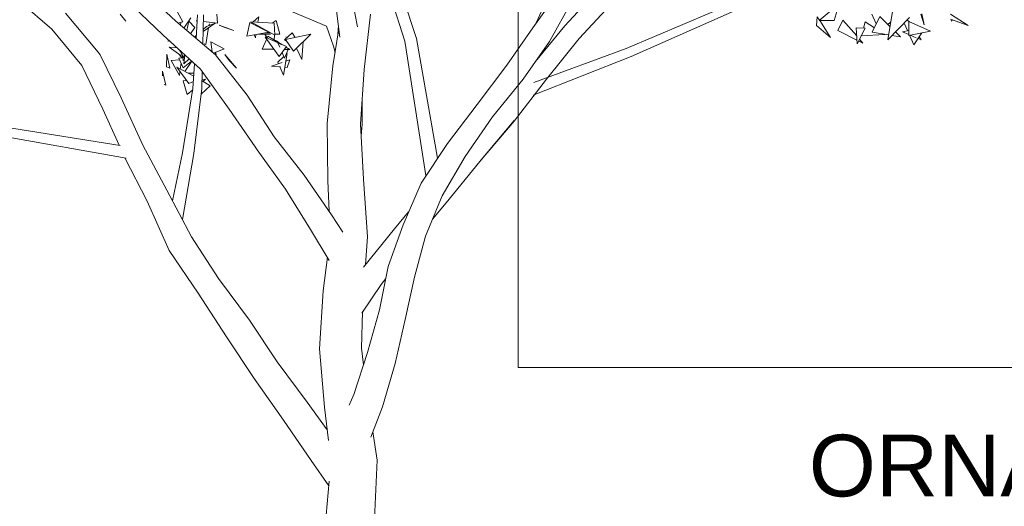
# Model space of a CAD drawing. Header units: metres. Extents: x -14.5 to 13.2, y -19 to 3.3.
# Tile 149 of 210: x 10.9 to 12.3, y 1.2 to 1.9. Entities that reach past the tile are written whole.
import ezdxf

# ---------------------------------------------------------------- set-up
doc = ezdxf.new("R2010")
doc.units = ezdxf.units.M
doc.layers.add('G-ANNO-TEXT', color=7, linetype='Continuous', lineweight=9)
doc.layers.add('G-IMPT', color=7, linetype='Continuous', lineweight=5)
doc.layers.add('L-PLNT', color=7, linetype='Continuous', lineweight=5, true_color=0x005900)
doc.styles.add('Arial_4', font='arial.ttf', dxfattribs={"height": 0.09})

# ---------------------------------------------------------------- blocks, each defined once
blk = doc.blocks.new('ÁRVORES ORNAMENTAIS - Pequeno e Médio Porte - Ipê-roxo-2870950-CORTE_CALÇADA')
at = {"layer": 'G-IMPT', "color": 253, "true_color": 0xaaaaaa}
for p, q in [((7.7228, 1.8665), (7.6778, 2.0033)), ((7.7058, 1.8624), (7.6709, 1.9749)), ((7.3717, 1.8916), (7.3179, 1.9427)), ((7.4491, 1.9447), (7.5915, 1.8846)), ((7.9394, 1.8848), (7.9915, 1.9413)), ((7.8925, 1.8819), (7.9302, 1.9345)), ((7.9137, 1.925), (7.8977, 1.8892)), ((7.1911, 1.8799), (7.146, 1.9188)), ((7.3531, 1.8717), (7.2989, 1.9238)), ((7.3819, 1.8909), (7.3665, 1.9191)), ((7.6049, 1.9186), (7.6111, 1.8683)), ((7.6303, 1.9187), (7.6367, 1.8833)), ((7.9169, 1.8621), (7.9496, 1.9205)), ((7.9603, 1.8664), (8.0122, 1.9224)), ((8.0286, 1.8521), (8.1941, 1.9217)), ((8.0362, 1.8401), (8.1999, 1.9126)), ((8.3101, 1.8925), (8.3397, 1.917)), ((8.3397, 1.917), (8.332, 1.8929)), ((8.4183, 1.9118), (8.4104, 1.8647)), ((7.2588, 1.8463), (7.2111, 1.9032)), ((7.2909, 1.9019), (7.2989, 1.892)), ((7.3936, 1.8964), (7.3834, 1.8817)), ((7.4015, 1.8666), (7.4036, 1.9008)), ((7.4114, 1.8581), (7.4125, 1.9012)), ((7.4315, 1.9018), (7.4327, 1.8889)), ((7.4846, 1.8907), (7.4929, 1.8983)), ((7.4916, 1.8902), (7.4929, 1.8983)), ((7.6465, 1.8214), (7.6561, 1.902)), ((8.3075, 1.8981), (8.3066, 1.8854)), ((8.3075, 1.8981), (8.3107, 1.893)), ((8.3871, 1.902), (8.3937, 1.888)), ((8.3988, 1.8987), (8.3877, 1.8755)), ((8.3988, 1.8987), (8.4136, 1.884)), ((8.4104, 1.8647), (8.4423, 1.897)), ((8.4588, 1.9021), (8.4634, 1.8865)), ((8.4634, 1.8865), (8.46, 1.9024)), ((8.5017, 1.902), (8.5275, 1.8853)), ((7.4299, 1.8425), (7.3717, 1.8916)), ((7.3819, 1.8909), (7.3749, 1.8889)), ((7.3791, 1.8901), (7.3786, 1.8858)), ((7.391, 1.8916), (7.3878, 1.878)), ((7.3995, 1.8825), (7.391, 1.8916)), ((7.3995, 1.8825), (7.3935, 1.8732)), ((7.4031, 1.8928), (7.4015, 1.8923)), ((7.403, 1.8921), (7.4015, 1.8923)), ((7.4294, 1.8887), (7.4119, 1.8769)), ((7.4165, 1.8838), (7.412, 1.8798)), ((7.4327, 1.8889), (7.4123, 1.8911)), ((7.4158, 1.8579), (7.4198, 1.8823)), ((7.4294, 1.8887), (7.4165, 1.8838)), ((7.4203, 1.8852), (7.4208, 1.8881)), ((7.4564, 1.878), (7.4351, 1.8858)), ((7.4351, 1.8858), (7.4432, 1.8823)), ((7.4564, 1.878), (7.4432, 1.8823)), ((7.4801, 1.8897), (7.4757, 1.8699)), ((7.4801, 1.8897), (7.5074, 1.8755)), ((7.5156, 1.8886), (7.4812, 1.891)), ((7.5164, 1.8711), (7.4812, 1.891)), ((7.4823, 1.8886), (7.4835, 1.8897)), ((7.4907, 1.8842), (7.4909, 1.8855)), ((7.5185, 1.8928), (7.5123, 1.8888)), ((7.5156, 1.8886), (7.5164, 1.8711)), ((7.5185, 1.8928), (7.5238, 1.8728)), ((7.6021, 1.8552), (7.5916, 1.8845)), ((7.609, 1.8853), (7.6083, 1.8725)), ((7.8549, 1.8275), (7.8925, 1.8819)), ((7.8968, 1.833), (7.9394, 1.8848)), ((8.3269, 1.8677), (8.3066, 1.8854)), ((8.3101, 1.8925), (8.332, 1.8929)), ((8.3111, 1.8925), (8.3269, 1.8677)), ((8.3374, 1.8782), (8.3449, 1.8934)), ((8.3651, 1.8702), (8.3449, 1.8934)), ((8.3657, 1.8588), (8.3645, 1.8821)), ((8.3645, 1.8821), (8.3772, 1.8815)), ((8.3657, 1.8588), (8.3772, 1.8815)), ((8.3775, 1.8907), (8.3749, 1.8816)), ((8.3775, 1.8907), (8.3909, 1.8822)), ((8.4147, 1.8906), (8.4106, 1.887)), ((8.4119, 1.8881), (8.4144, 1.8887)), ((8.4344, 1.889), (8.4393, 1.8779)), ((8.442, 1.8908), (8.4385, 1.8932)), ((8.441, 1.871), (8.441, 1.8913)), ((8.4725, 1.8771), (8.441, 1.8913)), ((8.5021, 1.8947), (8.5275, 1.8853)), ((8.5028, 1.892), (8.5043, 1.8939)), ((8.5028, 1.892), (8.5048, 1.8937)), ((7.2348, 1.8269), (7.1911, 1.8799)), ((7.408, 1.8216), (7.3531, 1.8717)), ((7.4017, 1.8707), (7.3992, 1.8684)), ((7.4017, 1.8701), (7.3992, 1.8684)), ((7.4757, 1.8699), (7.5074, 1.8755)), ((7.486, 1.8717), (7.4881, 1.8673)), ((7.4881, 1.8673), (7.4888, 1.8722)), ((7.5099, 1.8728), (7.4925, 1.8728)), ((7.4996, 1.8805), (7.4988, 1.88)), ((7.5017, 1.8745), (7.5096, 1.8749)), ((7.5017, 1.8728), (7.5052, 1.8673)), ((7.5225, 1.8401), (7.502, 1.8682)), ((7.5211, 1.86), (7.502, 1.8682)), ((7.505, 1.8669), (7.5063, 1.8699)), ((7.5063, 1.8699), (7.5266, 1.8576)), ((7.516, 1.8713), (7.5156, 1.8642)), ((7.5238, 1.8728), (7.5163, 1.8728)), ((7.5418, 1.8748), (7.5304, 1.8645)), ((7.532, 1.8649), (7.5687, 1.8728)), ((7.5343, 1.868), (7.5322, 1.8688)), ((7.5418, 1.8748), (7.5459, 1.8679)), ((7.5437, 1.8481), (7.5687, 1.8728)), ((7.6011, 1.8264), (7.6096, 1.8807)), ((8.3374, 1.8782), (8.3654, 1.8642)), ((8.4061, 1.8725), (8.3716, 1.8702)), ((8.3719, 1.871), (8.3716, 1.8702)), ((8.4116, 1.8716), (8.3877, 1.8755)), ((8.4292, 1.8687), (8.4164, 1.8708)), ((8.4217, 1.8761), (8.4292, 1.8687)), ((8.432, 1.8763), (8.441, 1.8783)), ((8.441, 1.8724), (8.432, 1.8763)), ((8.441, 1.871), (8.4725, 1.8771)), ((8.4423, 1.8712), (8.4485, 1.8573)), ((8.452, 1.8675), (8.4432, 1.8714)), ((8.4603, 1.8747), (8.4485, 1.8573)), ((8.4593, 1.8643), (8.4563, 1.8689)), ((7.3605, 1.8626), (7.3609, 1.863)), ((7.3609, 1.862), (7.3609, 1.863)), ((7.3791, 1.8415), (7.362, 1.8536)), ((7.3736, 1.853), (7.362, 1.8536)), ((7.4158, 1.8579), (7.4134, 1.8589)), ((7.4248, 1.8468), (7.4232, 1.8618)), ((7.4425, 1.8515), (7.4232, 1.8618)), ((7.4978, 1.8507), (7.5042, 1.8651)), ((7.5209, 1.8622), (7.5177, 1.8636)), ((7.5209, 1.8622), (7.521, 1.8623)), ((7.5238, 1.8536), (7.5209, 1.8603)), ((7.5258, 1.8576), (7.5209, 1.8603)), ((7.5225, 1.8401), (7.5332, 1.8547)), ((7.5332, 1.8547), (7.5231, 1.8591)), ((7.5304, 1.8645), (7.5335, 1.8628)), ((7.532, 1.8649), (7.5437, 1.8481)), ((7.5326, 1.8539), (7.5381, 1.8506)), ((7.5579, 1.8622), (7.5555, 1.8357)), ((7.6042, 1.8461), (7.6021, 1.8552)), ((7.7058, 1.8624), (7.7368, 1.6665)), ((7.7228, 1.8665), (7.7536, 1.6918)), ((7.8788, 1.8071), (7.9169, 1.8621)), ((7.9128, 1.8073), (7.9603, 1.8664)), ((8.3678, 1.863), (8.374, 1.8599)), ((8.374, 1.8599), (8.3691, 1.8656)), ((8.4593, 1.8643), (8.4547, 1.8664)), ((7.2588, 1.8463), (7.2614, 1.8424)), ((7.2924, 1.7797), (7.2614, 1.8424)), ((7.3587, 1.8437), (7.3584, 1.8249)), ((7.3587, 1.8437), (7.3631, 1.8234)), ((7.3805, 1.8381), (7.3773, 1.8428)), ((7.378, 1.8488), (7.3775, 1.8479)), ((7.3778, 1.8492), (7.3837, 1.8383)), ((7.3831, 1.8344), (7.3804, 1.8443)), ((7.3834, 1.8385), (7.3817, 1.8397)), ((7.382, 1.8383), (7.3846, 1.8385)), ((7.3851, 1.8425), (7.3835, 1.8296)), ((7.3844, 1.8431), (7.3837, 1.8383)), ((7.3839, 1.8398), (7.3851, 1.8425)), ((7.4268, 1.8451), (7.4425, 1.8515)), ((7.4305, 1.8456), (7.4287, 1.8435)), ((7.4761, 1.7837), (7.4299, 1.8425)), ((7.4305, 1.8456), (7.4307, 1.8415)), ((7.4436, 1.8431), (7.4504, 1.8338)), ((7.4436, 1.8431), (7.4604, 1.8233)), ((7.4978, 1.8507), (7.5148, 1.8507)), ((7.5206, 1.8319), (7.5294, 1.8403)), ((7.5305, 1.8378), (7.5269, 1.8461)), ((7.5292, 1.813), (7.5342, 1.8448)), ((7.5302, 1.8506), (7.5381, 1.8506)), ((7.5305, 1.8378), (7.536, 1.8506)), ((7.533, 1.8437), (7.5342, 1.8448)), ((7.5478, 1.8522), (7.5555, 1.8357)), ((8.0362, 1.8401), (7.8933, 1.7838)), ((8.0286, 1.8521), (7.894, 1.8021)), ((7.2656, 1.7636), (7.2348, 1.8269)), ((7.3631, 1.8234), (7.3584, 1.8249)), ((7.365, 1.8342), (7.3775, 1.8353)), ((7.365, 1.8342), (7.3772, 1.8125)), ((7.391, 1.8007), (7.3735, 1.8246)), ((7.398, 1.8115), (7.3735, 1.8246)), ((7.3764, 1.8377), (7.3815, 1.8382)), ((7.3828, 1.8235), (7.3764, 1.8377)), ((7.3795, 1.8301), (7.3784, 1.8219)), ((7.3831, 1.8344), (7.382, 1.8359)), ((7.3828, 1.8235), (7.3949, 1.8335)), ((7.3915, 1.8366), (7.3835, 1.8296)), ((7.3951, 1.8334), (7.385, 1.8184)), ((7.3925, 1.8295), (7.3917, 1.8296)), ((7.3969, 1.7936), (7.3992, 1.8297)), ((7.4504, 1.8338), (7.4604, 1.8233)), ((7.5269, 1.8316), (7.5113, 1.8261)), ((7.5247, 1.825), (7.5113, 1.8261)), ((7.5206, 1.8319), (7.5216, 1.8297)), ((7.5237, 1.8251), (7.5292, 1.813)), ((7.5345, 1.8242), (7.531, 1.8245)), ((7.5383, 1.8355), (7.5324, 1.8335)), ((7.5345, 1.8242), (7.5383, 1.8355)), ((7.5926, 1.7426), (7.6011, 1.8264)), ((7.8115, 1.7704), (7.8549, 1.8275)), ((7.3524, 1.8187), (7.3571, 1.7986)), ((7.3524, 1.8187), (7.3525, 1.8118)), ((7.378, 1.8185), (7.3772, 1.8125)), ((7.3898, 1.8159), (7.3983, 1.8159)), ((7.4499, 1.7635), (7.408, 1.8216)), ((7.4098, 1.7934), (7.4104, 1.8182)), ((7.4104, 1.8159), (7.4121, 1.8158)), ((7.6413, 1.7413), (7.6465, 1.8214)), ((7.3571, 1.7986), (7.355, 1.7995)), ((7.3825, 1.8047), (7.3878, 1.805)), ((7.3885, 1.7848), (7.3825, 1.8047)), ((7.391, 1.8007), (7.3976, 1.8036)), ((7.4221, 1.7976), (7.4092, 1.7857)), ((7.4101, 1.8065), (7.4153, 1.8069)), ((7.4101, 1.8046), (7.4221, 1.7976)), ((7.4115, 1.8038), (7.4153, 1.8069)), ((7.8337, 1.752), (7.8788, 1.8071)), ((7.8653, 1.7457), (7.9128, 1.8073)), ((7.3817, 1.6997), (7.3969, 1.7936)), ((7.3885, 1.7848), (7.3966, 1.7915)), ((7.3984, 1.6989), (7.4098, 1.7934)), ((7.4091, 1.7872), (7.4092, 1.7857)), ((7.5156, 1.723), (7.4761, 1.7837)), ((7.3239, 1.7108), (7.2924, 1.7797)), ((7.6437, 1.7415), (7.6435, 1.775)), ((7.768, 1.7133), (7.8115, 1.7704)), ((7.2892, 1.7107), (7.2656, 1.7636)), ((7.4876, 1.7085), (7.4499, 1.7635)), ((7.5937, 1.6589), (7.5926, 1.7426)), ((7.6455, 1.661), (7.6413, 1.7413)), ((7.6422, 1.724), (7.6437, 1.7415)), ((7.7938, 1.6941), (7.8337, 1.752)), ((7.8148, 1.6865), (7.8655, 1.7468)), ((7.8148, 1.6865), (7.8653, 1.7457)), ((7.8155, 1.6872), (7.8655, 1.7468)), ((7.1191, 1.7239), (7.2996, 1.6921)), ((7.1234, 1.7371), (7.2906, 1.7104)), ((7.3588, 1.6454), (7.3239, 1.7108)), ((7.5589, 1.6672), (7.5156, 1.723)), ((7.7296, 1.6556), (7.768, 1.7133)), ((7.3817, 1.6997), (7.3671, 1.6296)), ((7.3984, 1.6989), (7.3816, 1.6022)), ((7.4876, 1.7085), (7.4907, 1.7041)), ((7.5319, 1.6468), (7.4907, 1.7041)), ((7.3299, 1.6293), (7.2974, 1.6925)), ((7.7605, 1.6368), (7.7938, 1.6941)), ((7.7662, 1.6268), (7.8155, 1.6872)), ((7.5992, 1.6093), (7.5589, 1.6672)), ((7.5954, 1.6147), (7.5937, 1.6589)), ((7.6517, 1.5772), (7.6455, 1.661)), ((7.7033, 1.5944), (7.7296, 1.6556)), ((7.3948, 1.5773), (7.3588, 1.6454)), ((7.5684, 1.5876), (7.5319, 1.6468)), ((7.3622, 1.5571), (7.3299, 1.6293)), ((7.7363, 1.5783), (7.7605, 1.6368)), ((7.7464, 1.6028), (7.7662, 1.6268)), ((7.5992, 1.6093), (7.6154, 1.5838)), ((7.6909, 1.5887), (7.7115, 1.6136)), ((7.6816, 1.534), (7.7033, 1.5944)), ((7.5684, 1.5876), (7.5958, 1.5426)), ((7.6456, 1.5329), (7.6909, 1.5887)), ((7.4342, 1.5162), (7.3948, 1.5773)), ((7.6484, 1.5369), (7.6517, 1.5772)), ((7.7201, 1.5184), (7.7363, 1.5783)), ((7.4044, 1.4948), (7.3622, 1.5571)), ((7.587, 1.4985), (7.593, 1.5473)), ((7.6691, 1.4708), (7.6816, 1.534)), ((7.4793, 1.4554), (7.4342, 1.5162)), ((7.6715, 1.5077), (7.6781, 1.5163)), ((7.7066, 1.4567), (7.7201, 1.5184)), ((7.4457, 1.4313), (7.4044, 1.4948)), ((7.5815, 1.4135), (7.587, 1.4985)), ((7.6715, 1.5076), (7.6431, 1.4659)), ((7.6426, 1.4148), (7.6442, 1.4683)), ((7.6517, 1.4084), (7.6691, 1.4708)), ((7.5199, 1.3947), (7.4793, 1.4554)), ((7.6919, 1.3924), (7.7066, 1.4567)), ((7.4862, 1.3703), (7.4457, 1.4313)), ((7.5888, 1.3285), (7.5815, 1.4135)), ((7.6314, 1.3472), (7.6517, 1.4084)), ((7.6457, 1.3903), (7.6426, 1.4148)), ((7.5637, 1.3361), (7.5199, 1.3947)), ((7.6732, 1.3289), (7.6919, 1.3924)), ((7.5289, 1.3098), (7.4862, 1.3703)), ((7.5927, 1.2953), (7.5637, 1.3361)), ((7.6314, 1.3472), (7.625, 1.3313)), ((7.5945, 1.2798), (7.5888, 1.3285)), ((7.6732, 1.3289), (7.6562, 1.2848)), ((7.5692, 1.2509), (7.5289, 1.3098)), ((7.6655, 1.2512), (7.6592, 1.2926)), ((7.5692, 1.2509), (7.595, 1.2136)), ((7.6616, 1.1655), (7.6655, 1.2512)), ((7.5913, 1.1711), (7.5956, 1.2205))]:
    blk.add_line(p, q, dxfattribs=at)

msp = doc.modelspace()

# ---------------------------------------------------------------- linework, layer by layer
at = {"layer": 'G-ANNO-TEXT'}
for p, q in [((11.6117, 2.1347), (11.6117, 1.3863)), ((11.6117, 1.3863), (11.7351, 1.3863)), ((11.7351, 1.3863), (12.4693, 1.3863))]:
    msp.add_line(p, q, dxfattribs=at)

# ---------------------------------------------------------------- block references
at = {"layer": 'L-PLNT', "color": 253, "true_color": 0xaaaaaa}
msp.add_blockref('ÁRVORES ORNAMENTAIS - Pequeno e Médio Porte - Ipê-roxo-2870950-CORTE_CALÇADA', (3.7403, 0), dxfattribs=at)

# ---------------------------------------------------------------- texts
at = {"layer": 'G-ANNO-TEXT', "insert": (12.0356, 1.2884), "char_height": 0.09, "width": 1.317974, "attachment_point": 1, "style": 'Arial_4'}
msp.add_mtext('ORNAMENTAL DE ', dxfattribs=at)

doc.saveas('drawing.dxf')
